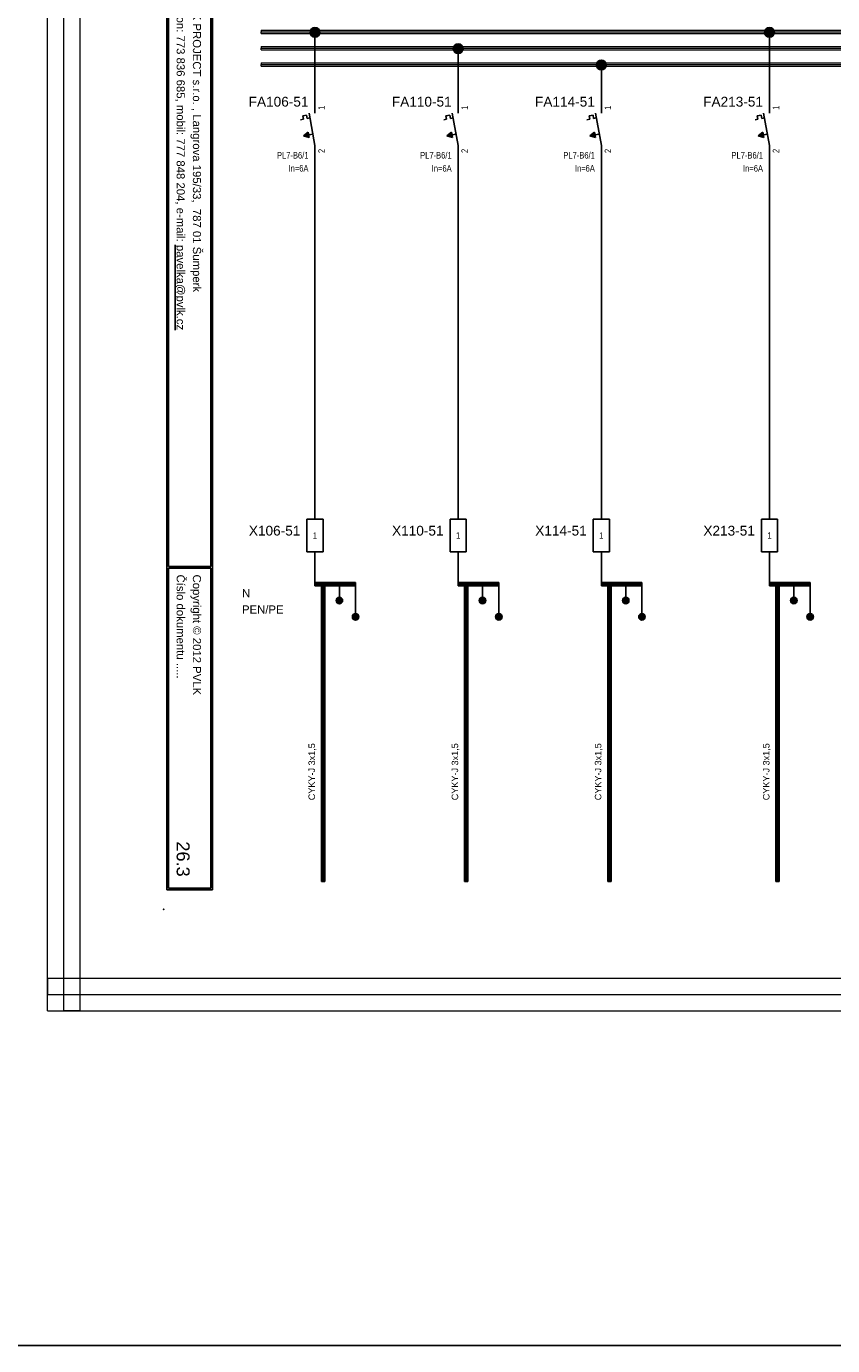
# Model space of a CAD drawing. Extents: x -1485 to 1390, y 3256 to 3973.
# Tile 10 of 15: x 319 to 567, y 3256 to 3662. Entities that reach past the tile are written whole.
import ezdxf
from ezdxf.enums import TextEntityAlignment as Align

# ---------------------------------------------------------------- set-up
doc = ezdxf.new("R2010")
doc.units = 0
doc.header["$MEASUREMENT"] = 0
for name, color, linetype in [('1-KRESBA', 7, 'Continuous'), ('__Bílá', 7, 'Continuous'), ('__Oranžová', 30, 'Continuous'), ('__Rudá 010', 10, 'Continuous'), ('__Svmodrá', 4, 'Continuous'), ('__Vínová 220', 220, 'Continuous'), ('__Zelená', 3, 'Continuous'), ('__Černá 250', 7, 'Continuous')]:
    doc.layers.add(name, color=color, linetype=linetype)
doc.styles.add('Arial', font='arial.ttf')

# ---------------------------------------------------------------- blocks, each defined once
blk = doc.blocks.new('BLK_Razítko_malé_pro_rozváděče')
at = {"layer": '__Bílá'}
for p, q in [((15, -1), (15, -20)), ((15, -1), (294, -1)), ((15.5, -1.5), (15.5, -19.5)), ((15.5, -1.5), (184.5, -1.5)), ((184.5, -1.5), (184.5, -19.5)), ((185, -1.5), (185, -19.5)), ((185, -1.5), (293.5, -1.5)), ((293.5, -19.5), (293.5, -1.5)), ((294, -20), (294, -1)), ((15, -20), (294, -20)), ((15.5, -19.5), (184.5, -19.5)), ((185, -19.5), (293.5, -19.5)), ((15, -405), (15, -419)), ((15, -405), (294, -405)), ((15.5, -405.5), (15.5, -418.5)), ((15.5, -405.5), (194.5, -405.5)), ((194.5, -405.5), (194.5, -418.5)), ((195, -405.5), (195, -418.5)), ((195, -405.5), (293.5, -405.5)), ((293.5, -405.5), (293.5, -418.5)), ((294, -405), (294, -419)), ((15, -419), (294, -419)), ((15.5, -418.5), (194.5, -418.5)), ((195, -418.5), (293.5, -418.5))]:
    blk.add_line(p, q, dxfattribs=at)
for p in [(0, 0), (300, 0), (0, -420), (300, -420)]:
    blk.add_point(p, dxfattribs=at)
at = {"layer": '__Bílá', "style": 'Arial'}
for s, height, p in [('-', 3, (38, -7)), ('Dokument', 2.5, (187, -7)), ('-', 3, (210.5, -7)), ('SO/PS', 2.5, (17.5, -12)), ('-', 3, (38, -12)), ('Vypracoval', 2.5, (187, -12)), ('-', 3, (210.5, -12)), ('Investor', 2.5, (17.5, -17)), ('-', 3, (38, -17)), ('Datum', 2.5, (187, -17)), ('-', 3, (210.5, -17)), ('PVLK PROJECT s.r.o. , Langrova 195/33,  787 01 Šumperk', 2.5, (17.5, -411)), ('Copyright © 2012 PVLK', 2.5, (197, -411)), ('Telefon: 773 836 685, mobil: 777 848 204, e-mail: %%Upavelka@pvlk.cz', 2.5, (17.5, -416)), ('Číslo dokumentu .....', 2.5, (197, -416))]:
    blk.add_text(s, height=height, dxfattribs=at).set_placement(p)
at = {"layer": '__Vínová 220', "char_height": 2.5, "attachment_point": 7, "style": 'Arial'}
for s, insert in [('715 0908', (17.5, -7)), ('Rozšíření výrobního areálu firmy PLASTKON PRODUCT, S.R.O.', (42.5, -7.75)), ('RS1 - Rozváděč pro napájení sdělovacích okruhů', (215, -7.75)), ('SO 04 - Přístavba haly (nová nástrojárna)', (42.5, -12.75)), ('Miroslav Pavelka', (215, -12.75)), ('Plastkon product, s.r.o., Hlavní 147, Mikulovice 790 84', (42.5, -17.75)), ('06/2016', (215, -17.75))]:
    blk.add_mtext(s, dxfattribs=dict(at, insert=insert))
at = {"layer": '__Vínová 220', "style": 'Arial'}
blk.add_attdef('ČÍSLO', text='', height=4, dxfattribs=at).set_placement((290, -416), align=Align.RIGHT)
blk = doc.blocks.new('L0001A02')
at = {"linetype": 'Continuous'}
h = blk.add_hatch(color=256, dxfattribs=at)
edge = h.paths.add_edge_path()
edge.add_arc((0, 0), 1.5, 0, 360)
blk.add_circle((0, 0), 1.5)
blk = doc.blocks.new('FEVA1462')
blk.add_hatch(color=256).paths.add_polyline_path([(-3.5, -2), (-2.06, -0.92), (-1.772, -2.504)])
for p, q in [((0, 5), (0, 10)), ((-3.752, 4.136), (-2.564, 4.352)), ((-3.752, 4.136), (-3.568, 3.124)), ((-2.564, 4.352), (-2.38, 3.34)), ((-1.818, 5), (0, -5)), ((-4.448, 2.964), (-3.568, 3.124)), ((-2.38, 3.34), (-1.544, 3.492)), ((-3.5, -2), (-2.06, -0.92)), ((-3.5, -2), (-0.64, -1.48)), ((-3.5, -2), (-1.772, -2.504)), ((-2.06, -0.92), (-1.772, -2.504)), ((0, -5), (0, -10))]:
    blk.add_line(p, q)
at = {"style": 'Arial'}
blk.add_attdef('POPIS', text='', height=3, dxfattribs=at).set_placement((-2, 7), align=Align.RIGHT)
at = {"style": 'Arial', "width": 0.8}
blk.add_attdef('NO1', (3, 6), '', height=2, rotation=90, dxfattribs=at)
for tag, p in [('TYP', (-2, -9)), ('PROUD', (-2, -13)), ('DOPLŇ1', (-2, -17)), ('DOPLŇ2', (-2, -21))]:
    blk.add_attdef(tag, text='', height=2, dxfattribs=at).set_placement(p, align=Align.RIGHT)
blk.add_attdef('CO1', text='', height=2, rotation=90, dxfattribs=at).set_placement((3, -6), align=Align.RIGHT)
blk = doc.blocks.new('v0109A01')
at = {"color": 0}
for p, q in [((0, 0), (0, 10)), ((5, 10), (0, 10)), ((5, 0), (5, 10)), ((5, 0), (0, 0))]:
    blk.add_line(p, q, dxfattribs=at)
at = {"color": 0, "style": 'Arial'}
blk.add_attdef('POPIS', text='', height=3, dxfattribs=at).set_placement((-2, 5), align=Align.RIGHT)
at = {"color": 0, "style": 'Arial', "width": 0.8}
blk.add_attdef('S1', text='', height=2, dxfattribs=at).set_placement((2.5, 5), align=Align.MIDDLE)
blk = doc.blocks.new('V0085A01')
h = blk.add_hatch(color=256)
edge = h.paths.add_edge_path()
edge.add_arc((0, 0), 1, 0, 360)
blk.add_circle((0, 0), 1)

msp = doc.modelspace()

# ---------------------------------------------------------------- linework, layer by layer
at = {"layer": '1-KRESBA'}
for p, q in [((408, 3640.03), (408, 3659.4)), ((547.86, 3640.03), (547.86, 3659.4)), ((452.06, 3640.03), (452.06, 3654.66)), ((496.12, 3640.03), (496.12, 3649.93)), ((408, 3620.03), (408, 3510)), ((452.06, 3620.03), (452.06, 3510)), ((496.12, 3620.03), (496.12, 3510)), ((547.86, 3620.03), (547.86, 3510)), ((408, 3500), (408, 3490)), ((452.06, 3500), (452.06, 3490)), ((496.12, 3500), (496.12, 3490)), ((547.86, 3500), (547.86, 3490)), ((408, 3490.5), (408, 3490)), ((408, 3490.5), (420.5, 3490.5)), ((408, 3489.5), (408, 3490)), ((408, 3490), (420.5, 3490)), ((408, 3489.5), (420.5, 3489.5)), ((410, 3398.53), (410, 3490.5)), ((410, 3490.5), (410.5, 3490.5)), ((410.5, 3398.53), (410.5, 3490.5)), ((411, 3490.5), (410.5, 3490.5)), ((411, 3398.53), (411, 3490.5)), ((415.5, 3490), (415.5, 3485)), ((420.5, 3490.5), (420.5, 3490)), ((420.5, 3489.5), (420.5, 3490)), ((420.5, 3490), (420.5, 3480)), ((452.06, 3490.5), (452.06, 3490)), ((452.06, 3490.5), (464.56, 3490.5)), ((452.06, 3489.5), (452.06, 3490)), ((452.06, 3490), (464.56, 3490)), ((452.06, 3489.5), (464.56, 3489.5)), ((454.06, 3398.53), (454.06, 3490.5)), ((454.06, 3490.5), (454.56, 3490.5)), ((454.56, 3398.53), (454.56, 3490.5)), ((455.06, 3490.5), (454.56, 3490.5)), ((455.06, 3398.53), (455.06, 3490.5)), ((459.56, 3490), (459.56, 3485)), ((464.56, 3490.5), (464.56, 3490)), ((464.56, 3489.5), (464.56, 3490)), ((464.56, 3490), (464.56, 3480)), ((496.12, 3490.5), (496.12, 3490)), ((496.12, 3490.5), (508.62, 3490.5)), ((496.12, 3489.5), (496.12, 3490)), ((496.12, 3490), (508.62, 3490)), ((496.12, 3489.5), (508.62, 3489.5)), ((498.12, 3398.53), (498.12, 3490.5)), ((498.12, 3490.5), (498.62, 3490.5)), ((498.62, 3398.53), (498.62, 3490.5)), ((499.12, 3490.5), (498.62, 3490.5)), ((499.12, 3398.53), (499.12, 3490.5)), ((503.62, 3490), (503.62, 3485)), ((508.62, 3490.5), (508.62, 3490)), ((508.62, 3489.5), (508.62, 3490)), ((508.62, 3490), (508.62, 3480)), ((547.86, 3490.5), (547.86, 3490)), ((547.86, 3490.5), (560.36, 3490.5)), ((547.86, 3489.5), (547.86, 3490)), ((547.86, 3490), (560.36, 3490)), ((547.86, 3489.5), (560.36, 3489.5)), ((549.86, 3398.53), (549.86, 3490.5)), ((549.86, 3490.5), (550.36, 3490.5)), ((550.36, 3398.53), (550.36, 3490.5)), ((550.86, 3490.5), (550.36, 3490.5)), ((550.86, 3398.53), (550.86, 3490.5)), ((555.36, 3490), (555.36, 3485)), ((560.36, 3490.5), (560.36, 3490)), ((560.36, 3489.5), (560.36, 3490)), ((560.36, 3490), (560.36, 3480)), ((410, 3398.53), (410.5, 3398.53)), ((411, 3398.53), (410.5, 3398.53)), ((454.06, 3398.53), (454.56, 3398.53)), ((455.06, 3398.53), (454.56, 3398.53)), ((498.12, 3398.53), (498.62, 3398.53)), ((499.12, 3398.53), (498.62, 3398.53)), ((549.86, 3398.53), (550.36, 3398.53)), ((550.86, 3398.53), (550.36, 3398.53))]:
    msp.add_line(p, q, dxfattribs=at)
at = {"layer": '1-KRESBA', "color": 3}
msp.add_lwpolyline([(-826, 3883.98), (1390.23, 3883.98), (1390.23, 3255.69), (-826, 3255.69)], close=True, dxfattribs=at)
at = {"layer": '__Oranžová', "lineweight": 0}
for p, q in [((391.43, 3660.5), (391.43, 3660)), ((391.43, 3660.5), (741.43, 3660.5)), ((391.43, 3659.5), (391.43, 3660)), ((391.43, 3660), (741.43, 3660)), ((391.43, 3659.5), (741.43, 3659.5)), ((391.43, 3655.5), (391.43, 3655)), ((391.43, 3655.5), (741.43, 3655.5)), ((391.43, 3654.5), (391.43, 3655)), ((391.43, 3655), (741.43, 3655)), ((391.43, 3654.5), (741.43, 3654.5)), ((391.43, 3650.5), (391.43, 3650)), ((391.43, 3650.5), (741.43, 3650.5)), ((391.43, 3649.5), (391.43, 3650)), ((391.43, 3650), (741.43, 3650)), ((391.43, 3649.5), (741.43, 3649.5))]:
    msp.add_line(p, q, dxfattribs=at)
at = {"layer": '__Vínová 220', "lineweight": 0}
for p, q in [((325.71, 3358.74), (325.71, 3724.82)), ((330.71, 3358.74), (330.71, 3724.82)), ((335.71, 3358.74), (335.71, 3724.82)), ((325.71, 3368.74), (325.71, 3363.74)), ((325.71, 3368.74), (822.12, 3368.74)), ((325.71, 3358.74), (325.71, 3363.74)), ((325.71, 3363.74), (822.12, 3363.74)), ((325.71, 3358.74), (822.12, 3358.74)), ((325.71, 3358.74), (330.71, 3358.74)), ((335.71, 3358.74), (330.71, 3358.74))]:
    msp.add_line(p, q, dxfattribs=at)

# ---------------------------------------------------------------- block references
at = {"color": 250, "linetype": 'Continuous'}
for p in [(415.5, 3485), (459.56, 3485), (503.62, 3485), (555.36, 3485), (420.5, 3480), (464.56, 3480), (508.62, 3480), (560.36, 3480)]:
    msp.add_blockref('V0085A01', p, dxfattribs=at)
at = {"layer": '1-KRESBA', "rotation": 270}
msp.add_blockref('BLK_Razítko_malé_pro_rozváděče', (781.43, 3690), dxfattribs=at).add_auto_attribs({'ČÍSLO': '26.3'})
at = {"layer": '1-KRESBA'}
for p in [(408, 3659.85), (547.86, 3659.85), (452.06, 3654.83), (496.12, 3649.84)]:
    msp.add_blockref('L0001A02', p, dxfattribs=at)
at = {"layer": '__Černá 250'}
for name, p, values in [('FEVA1462', (408, 3630.03), {'POPIS': 'FA106-51', 'TYP': 'PL7-B6/1', 'PROUD': 'In=6A', 'CO1': '2', 'NO1': '1'}), ('FEVA1462', (452.06, 3630.03), {'POPIS': 'FA110-51', 'TYP': 'PL7-B6/1', 'PROUD': 'In=6A', 'CO1': '2', 'NO1': '1'}), ('FEVA1462', (496.12, 3630.03), {'POPIS': 'FA114-51', 'TYP': 'PL7-B6/1', 'PROUD': 'In=6A', 'CO1': '2', 'NO1': '1'}), ('FEVA1462', (547.86, 3630.03), {'POPIS': 'FA213-51', 'TYP': 'PL7-B6/1', 'PROUD': 'In=6A', 'CO1': '2', 'NO1': '1'}), ('v0109A01', (405.5, 3500), {'POPIS': 'X106-51', 'S1': '1'}), ('v0109A01', (449.56, 3500), {'POPIS': 'X110-51', 'S1': '1'}), ('v0109A01', (493.62, 3500), {'POPIS': 'X114-51', 'S1': '1'}), ('v0109A01', (545.36, 3500), {'POPIS': 'X213-51', 'S1': '1'})]:
    msp.add_blockref(name, p, dxfattribs=at).add_auto_attribs(values)

# ---------------------------------------------------------------- texts
at = {"layer": '__Rudá 010', "style": 'Arial'}
for p in [(408, 3423.53), (452.06, 3423.53), (496.12, 3423.53), (547.86, 3423.53)]:
    msp.add_text('CYKY-J 3x1,5', height=2, rotation=90, dxfattribs=at).set_placement(p)
at = {"layer": '__Svmodrá', "linetype": 'Continuous', "style": 'Arial'}
msp.add_text('N', height=2.5, dxfattribs=at).set_placement((385.54, 3486))
at = {"layer": '__Zelená', "linetype": 'Continuous', "style": 'Arial'}
msp.add_text('PEN/PE', height=2.5, dxfattribs=at).set_placement((385.54, 3481))

doc.saveas('drawing.dxf')
